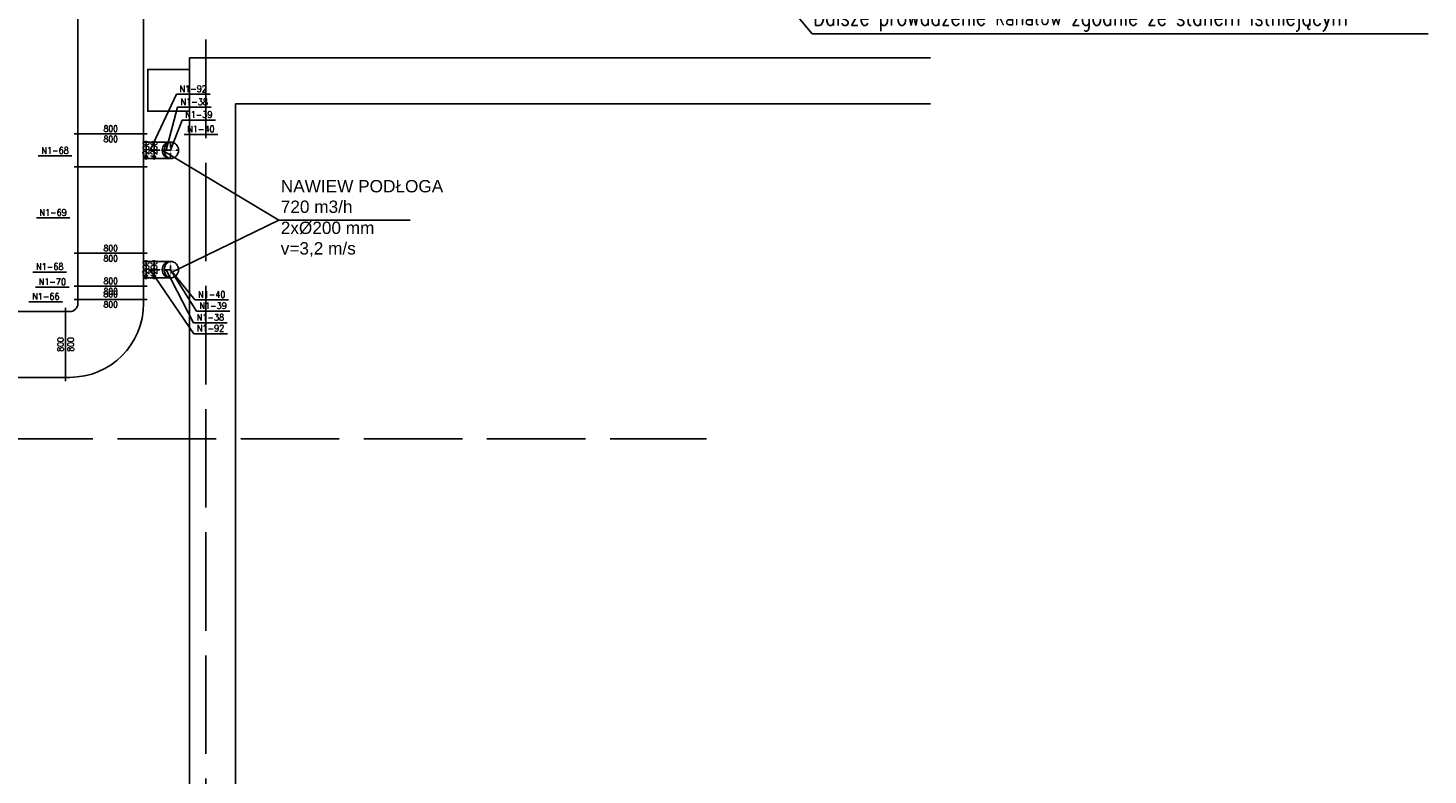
# Model space of a CAD drawing. Header units: millimetres. Extents: x -56303 to -45239, y -20463 to -4540.
# Tile 23 of 256: x -50039 to -48334, y -19553 to -18643. Entities that reach past the tile are written whole.
import ezdxf

# ---------------------------------------------------------------- set-up
doc = ezdxf.new("R2010")
doc.units = ezdxf.units.MM
doc.linetypes.add('ACAD_ISO02W100', pattern=[15, 12, -3])
doc.linetypes.add('DASHDOT', pattern=[1, 0.5, -0.25, 0, -0.25])
for name, color, linetype in [('_HVAC_opis', 3, 'Continuous'), ('_HVAC_podkład', 8, 'Continuous'), ('FLUID-N1', 7, 'Continuous'), ('FLUID-N1-75-DIM', 7, 'Continuous'), ('FLUID-N1-80-NUM', 7, 'Continuous'), ('FLUID-N1-SYM', 7, 'Continuous')]:
    doc.layers.add(name, color=color, linetype=linetype)
doc.styles.add('DACH_SZACHTY_20_05_2011_JM_xref_CAD$0$OPIS1', font='ROMANS.SHX', dxfattribs={"width": 0.9})
doc.styles.add('OPIS1', font='ROMANS.SHX', dxfattribs={"width": 0.9})
doc.styles.get("Standard").update_dxf_attribs({"font": 'arial.ttf'})
doc.dimstyles.new('wymiar', dxfattribs={"dimtxt": 8, "dimasz": 5, "dimexe": 0.1, "dimexo": 0.1, "dimgap": 1, "dimtad": 1, "dimdec": 0, "dimlfac": 10, "dimdsep": 46, "dimtxsty": 'OPIS1', "dimblk": 'OBLIQUE', "dimcen": 10, "dimclrd": 256, "dimclre": 256, "dimadec": 0, "dimazin": 0, "dimtfac": 1, "dimtdec": 0, "dimtmove": 0, "dimatfit": 3, "dimfxl": 1, "dimarcsym": 0})

# ---------------------------------------------------------------- blocks, each defined once
blk = doc.blocks.new('*U332')
at = {"color": 132, "linetype": 'Continuous', "lineweight": -2}
blk.add_line((-150, -100), (-150, 100), dxfattribs=at)
at = {"color": 0, "linetype": 'ByBlock', "lineweight": -2}
for p, q in [((50, 100), (-150, 100)), ((50, -100), (-150, -100))]:
    blk.add_line(p, q, dxfattribs=at)
blk.add_circle((50, 0), 100, dxfattribs=at)
at = {"layer": 'FLUID-N1-SYM', "color": 7, "linetype": 'DASHDOT'}
for p, q in [((-150, 0), (150, 0)), ((50, -100), (50, 100))]:
    blk.add_line(p, q, dxfattribs=at)
blk = doc.blocks.new('*U333')
at = {"color": 132, "linetype": 'Continuous', "lineweight": -2}
for p, q in [((-48.5, -100), (-48.5, 100)), ((48.5, 100), (48.5, -100))]:
    blk.add_line(p, q, dxfattribs=at)
at = {"color": 0, "linetype": 'ByBlock', "lineweight": -2}
for p, q in [((-48.5, 100), (48.5, 100)), ((-48.5, -100), (48.5, -100))]:
    blk.add_line(p, q, dxfattribs=at)
at = {"layer": 'FLUID-N1-SYM', "color": 7, "linetype": 'DASHDOT'}
blk.add_line((-48.5, 0), (48.5, 0), dxfattribs=at)
blk = doc.blocks.new('*U334')
at = {"color": 132, "linetype": 'Continuous', "lineweight": -2}
blk.add_line((-150, -100), (-150, 100), dxfattribs=at)
at = {"color": 0, "linetype": 'ByBlock', "lineweight": -2}
for p, q in [((50, 100), (-150, 100)), ((50, -100), (-150, -100))]:
    blk.add_line(p, q, dxfattribs=at)
blk.add_circle((50, 0), 100, dxfattribs=at)
at = {"layer": 'FLUID-N1-SYM', "color": 7, "linetype": 'DASHDOT'}
for p, q in [((-150, 0), (150, 0)), ((50, -100), (50, 100))]:
    blk.add_line(p, q, dxfattribs=at)
blk = doc.blocks.new('*U335')
at = {"color": 132, "linetype": 'Continuous', "lineweight": -2}
for p, q in [((-48.5, -100), (-48.5, 100)), ((48.5, 100), (48.5, -100))]:
    blk.add_line(p, q, dxfattribs=at)
at = {"color": 0, "linetype": 'ByBlock', "lineweight": -2}
for p, q in [((-48.5, 100), (48.5, 100)), ((-48.5, -100), (48.5, -100))]:
    blk.add_line(p, q, dxfattribs=at)
at = {"layer": 'FLUID-N1-SYM', "color": 7, "linetype": 'DASHDOT'}
blk.add_line((-48.5, 0), (48.5, 0), dxfattribs=at)
blk = doc.blocks.new('*U420')
at = {"color": 132, "linetype": 'Continuous', "lineweight": -2}
for p, q in [((-6142.5, -445), (-6142.5, 445)), ((6142.5, 445), (6142.5, -445))]:
    blk.add_line(p, q, dxfattribs=at)
at = {"color": 0, "linetype": 'ByBlock', "lineweight": -2}
for p, q in [((-6142.5, 400), (6142.5, 400)), ((-6142.5, -400), (6142.5, -400))]:
    blk.add_line(p, q, dxfattribs=at)
blk = doc.blocks.new('*U421')
at = {"color": 132, "linetype": 'Continuous', "lineweight": -2}
for p, q in [((-200, -445), (-200, 445)), ((200, 445), (200, -445)), ((100, -430), (-100, -430))]:
    blk.add_line(p, q, dxfattribs=at)
at = {"color": 0, "linetype": 'ByBlock', "lineweight": -2}
for p, q in [((-200, 400), (200, 400)), ((-200, -400), (200, -400)), ((-100, -400), (-100, -430)), ((100, -430), (100, -400))]:
    blk.add_line(p, q, dxfattribs=at)
blk = doc.blocks.new('*U422')
at = {"color": 132, "linetype": 'Continuous', "lineweight": -2}
for p, q in [((-200, -445), (-200, 445)), ((200, 445), (200, -445)), ((100, -430), (-100, -430))]:
    blk.add_line(p, q, dxfattribs=at)
at = {"color": 0, "linetype": 'ByBlock', "lineweight": -2}
for p, q in [((-200, 400), (200, 400)), ((-200, -400), (200, -400)), ((-100, -400), (-100, -430)), ((100, -430), (100, -400))]:
    blk.add_line(p, q, dxfattribs=at)
blk = doc.blocks.new('*U423')
at = {"color": 0, "linetype": 'ByBlock', "lineweight": -2}
for p, q in [((450, 450), (500, 450)), ((-450, -500), (-450, -450)), ((350, -500), (350, -450)), ((450, -350), (500, -350))]:
    blk.add_line(p, q, dxfattribs=at)
at = {"color": 132, "linetype": 'Continuous', "lineweight": -2}
for p, q in [((500, 495), (500, -395)), ((395, -500), (-495, -500))]:
    blk.add_line(p, q, dxfattribs=at)
at = {"color": 0, "linetype": 'ByBlock', "lineweight": -2}
for radius in [900, 100]:
    blk.add_arc((450, -450), radius, 90, 180, dxfattribs=at)
blk = doc.blocks.new('*U424')
at = {"color": 132, "linetype": 'Continuous', "lineweight": -2}
for p, q in [((-80.5, -445), (-80.5, 445)), ((80.5, 445), (80.5, -445))]:
    blk.add_line(p, q, dxfattribs=at)
at = {"color": 0, "linetype": 'ByBlock', "lineweight": -2}
for p, q in [((-80.5, 400), (80.5, 400)), ((-80.5, -400), (80.5, -400))]:
    blk.add_line(p, q, dxfattribs=at)
blk = doc.blocks.new('*U425')
at = {"color": 132, "linetype": 'Continuous', "lineweight": -2}
for p, q in [((-527, -445), (-527, 445)), ((527, 445), (527, -445))]:
    blk.add_line(p, q, dxfattribs=at)
at = {"color": 0, "linetype": 'ByBlock', "lineweight": -2}
for p, q in [((-527, 400), (527, 400)), ((-527, -400), (527, -400))]:
    blk.add_line(p, q, dxfattribs=at)
blk = doc.blocks.new('*U426')
at = {"color": 132, "linetype": 'Continuous', "lineweight": -2}
for p, q in [((-1746.5, -445), (-1746.5, 445)), ((1746.5, 445), (1746.5, -445))]:
    blk.add_line(p, q, dxfattribs=at)
at = {"color": 0, "linetype": 'ByBlock', "lineweight": -2}
for p, q in [((-1746.5, 400), (1746.5, 400)), ((-1746.5, -400), (1746.5, -400))]:
    blk.add_line(p, q, dxfattribs=at)
blk = doc.blocks.new('*U447')
at = {"color": 0, "linetype": 'ByBlock', "lineweight": -2}
blk.add_circle((0, 0), 100, dxfattribs=at)
blk = doc.blocks.new('*U448')
at = {"color": 0, "linetype": 'ByBlock', "lineweight": -2}
blk.add_circle((0, 0), 100, dxfattribs=at)
blk = doc.blocks.new('*U509')
at = {"color": 0, "linetype": 'ByBlock', "lineweight": -2}
blk.add_circle((0, 0), 100, dxfattribs=at)
at = {"color": 7, "linetype": 'Continuous'}
blk.add_ellipse((0, 0), major_axis=(0, 100), ratio=0.75, start_param=3.141593, end_param=6.283185, dxfattribs=at)
blk = doc.blocks.new('*U510')
at = {"color": 0, "linetype": 'ByBlock', "lineweight": -2}
blk.add_circle((0, 0), 100, dxfattribs=at)
at = {"color": 7, "linetype": 'Continuous'}
blk.add_ellipse((0, 0), major_axis=(0, 100), ratio=0.75, start_param=3.141593, end_param=6.283185, dxfattribs=at)
blk = doc.blocks.new('_Oblique')
at = {"color": 0, "linetype": 'ByBlock', "lineweight": -2}
blk.add_line((-0.5, -0.5), (0.5, 0.5), dxfattribs=at)

msp = doc.modelspace()

# ---------------------------------------------------------------- linework, layer by layer
at = {"layer": '_HVAC_opis'}
for p, q in [((-49083.93, -18650.38), (-49170.65, -18546.93)), ((-49083.93, -18650.38), (-48333.73, -18650.38)), ((-49733.53, -18877.6), (-49875.74, -18792.41)), ((-49733.53, -18877.6), (-49865.74, -18941.55, 0)), ((-49733.53, -18877.6), (-49573.61, -18877.6))]:
    msp.add_line(p, q, dxfattribs=at)
at = {"layer": '_HVAC_podkład', "linetype": 'ACAD_ISO02W100', "ltscale": 10}
for p, q in [((-49822.44, -15657.63), (-49822.44, -20462.96)), ((-53680.08, -19143.93), (-49212.84, -19143.93))]:
    msp.add_line(p, q, dxfattribs=at)
at = {"layer": '_HVAC_podkład'}
for p, q in [((-49842.44, -18679.93), (-48939.95, -18679.93)), ((-49842.44, -19163.93), (-49842.44, -18679.93))]:
    msp.add_line(p, q, dxfattribs=at)
for points in [[(-50422.44, -15657.63), (-50422.44, -19757.47), (-50123.44, -20056.47), (-49842.44, -19775.47), (-49842.44, -19163.93)], [(-49842.44, -18693.93), (-49893.44, -18693.93), (-49893.44, -18744.93), (-49842.44, -18744.93)], [(-48939.95, -18735.93), (-49786.44, -18735.93), (-49786.44, -19798.66), (-50123.44, -20135.66), (-50460.44, -19798.66), (-50460.44, -19163.93)]]:
    msp.add_lwpolyline(points, dxfattribs=at)
at = {"layer": 'FLUID-N1-80-NUM', "color": 3}
for p, q in [((-49817.49, -18724.2), (-49858.52, -18724.2)), ((-49816.14, -18740.05), (-49857.17, -18740.05)), ((-49810.92, -18755.56), (-49851.6, -18755.56)), ((-49808.05, -18773.09), (-49849.07, -18773.09)), ((-49985.75, -18799.2), (-50026.78, -18799.2)), ((-49988.39, -18874.85), (-50029.08, -18874.85)), ((-49992.18, -18940.7), (-50033.21, -18940.7)), ((-49989.07, -18959.12), (-50030.09, -18959.12)), ((-49997.01, -18976.98), (-50038.04, -18976.98)), ((-49794.9, -18974.66), (-49835.93, -18974.66)), ((-49793.47, -18988.31), (-49834.15, -18988.31)), ((-49796.51, -19002.5), (-49837.54, -19002.5)), ((-49796.38, -19015.81), (-49837.4, -19015.81))]:
    msp.add_line(p, q, dxfattribs=at)

# ---------------------------------------------------------------- block references
at = {"layer": 'FLUID-N1', "color": 132, "linetype": 'Continuous', "zscale": 0.1}
for name, p, xscale, yscale, rotation in [('*U420', (-49938.44, -18158.18), 0.09999999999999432, 0.09999999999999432, 89.99999999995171), ('*U421', (-49938.44, -18792.41), 0.09999999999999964, 0.09999999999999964, 89.99999999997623), ('*U333', (-49890.59, -18792.41), 0.1000000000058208, 0.09999999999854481, 359.9999999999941), ('*U332', (-49870.74, -18792.41), 0.1000000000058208, 0.09999999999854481, 3.753054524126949e-12), ('*U447', (-49865.74, -18792.41), 0.09999999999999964, 0.1, 180.0000000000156), ('*U509', (-49865.74, -18792.41), 0.1, 0.1, 180.0000000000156), ('*U425', (-49938.44, -18865.12), 0.1, 0.1, 269.9999999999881), ('*U422', (-49938.44, -18937.82), 0.09999999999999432, 0.09999999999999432, 89.99999999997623), ('*U335', (-49890.59, -18937.82), 0.1000000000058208, 0.09999999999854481, 359.9999999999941), ('*U334', (-49870.74, -18937.82), 0.1000000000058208, 0.09999999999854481, 3.753054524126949e-12), ('*U448', (-49865.74, -18937.82), 0.09999999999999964, 0.09999999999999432, 180.0000000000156), ('*U510', (-49865.74, -18937.82), 0.1, 0.1, 180.0000000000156), ('*U424', (-49938.44, -18965.88), 0.1, 0.1, 269.9999999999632), ('*U423', (-49943.44, -19023.93), 0.1, 0.1000000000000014, 179.9999999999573), ('*U426', (-50168.1, -19028.93), 0.1, 0.1, 179.9999999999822)]:
    msp.add_blockref(name, p, dxfattribs=dict(at, xscale=xscale, yscale=yscale, rotation=rotation))

# ---------------------------------------------------------------- texts
at = {"layer": '_HVAC_opis', "style": 'DACH_SZACHTY_20_05_2011_JM_xref_CAD$0$OPIS1', "width": 0.8}
msp.add_text('Dalsze prowadzenie kanałów zgodnie ze stanem istniejącym', height=20, rotation=0.00025, dxfattribs=at).set_placement((-49082.58, -18640.47))
at = {"layer": '_HVAC_opis', "char_height": 15, "attachment_point": 1}
for s, insert, width in [('NAWIEW PODŁOGA\\P720 m3/h', (-49731.3, -18828.63), 295.1291), ('2x%%C200 mm\\Pv=3,2 m/s', (-49731.3, -18879.32), 192.8252)]:
    msp.add_mtext(s, dxfattribs=dict(at, insert=insert, width=width))
at = {"layer": 'FLUID-N1-75-DIM', "color": 61, "char_height": 7.5, "attachment_point": 5, "style": 'OPIS1'}
for insert in [(-49938.44, -18772.41), (-49938.44, -18772.43), (-49938.44, -18917.82), (-49938.44, -18957.83), (-49938.44, -18973.93), (-49938.44, -18973.93)]:
    msp.add_mtext('800\\P800', dxfattribs=dict(at, insert=insert))
at = {"layer": 'FLUID-N1-75-DIM', "color": 61, "char_height": 7.5, "attachment_point": 5, "rotation": 90, "style": 'OPIS1'}
for s, insert in [('∅200\\P', (-49895.44, -18792.41)), ('∅200\\P', (-49885.74, -18792.41)), ('∅200\\P', (-49895.44, -18937.82)), ('∅200\\P', (-49885.74, -18937.82)), ('800\\P800', (-49993.44, -19028.93)), ('800\\P800', (-49993.44, -19028.93))]:
    msp.add_mtext(s, dxfattribs=dict(at, insert=insert))
at = {"layer": 'FLUID-N1-80-NUM', "color": 6, "char_height": 8, "attachment_point": 5, "style": 'OPIS1'}
for s, insert in [('N1-92\\P ', (-49838.01, -18724.2)), ('N1-38\\P ', (-49836.66, -18740.05)), ('N1-39\\P ', (-49831.26, -18755.56)), ('N1-40\\P ', (-49828.56, -18773.09)), ('N1-68\\P ', (-50006.26, -18799.2)), ('N1-69\\P ', (-50008.74, -18874.85)), ('N1-68\\P ', (-50012.7, -18940.7)), ('N1-70\\P ', (-50009.58, -18959.12)), ('N1-66\\P ', (-50017.52, -18976.98)), ('N1-40\\P ', (-49815.42, -18974.66)), ('N1-38\\P ', (-49817.02, -19002.5)), ('N1-39\\P ', (-49813.81, -18988.31)), ('N1-92\\P ', (-49816.89, -19015.81))]:
    msp.add_mtext(s, dxfattribs=dict(at, insert=insert))

# ---------------------------------------------------------------- leaders
at = {"layer": 'FLUID-N1-80-NUM', "color": 3}
for points in [[(-49890.59, -18792.41), (-49858.52, -18724.2)], [(-49870.74, -18792.41), (-49857.17, -18740.05)], [(-49865.74, -18792.41), (-49851.6, -18755.56)], [(-49890.59, -18937.82), (-49837.4, -19015.81)], [(-49870.74, -18937.82), (-49837.54, -19002.5)], [(-49865.74, -18937.82), (-49834.15, -18988.31)], [(-49865.74, -18937.82), (-49835.93, -18974.66)]]:
    msp.add_leader(points, dimstyle='wymiar', override={"dimscale": 0.1, "dimclrd": 3, "dimclre": 3}, dxfattribs=at)

doc.saveas('drawing.dxf')
